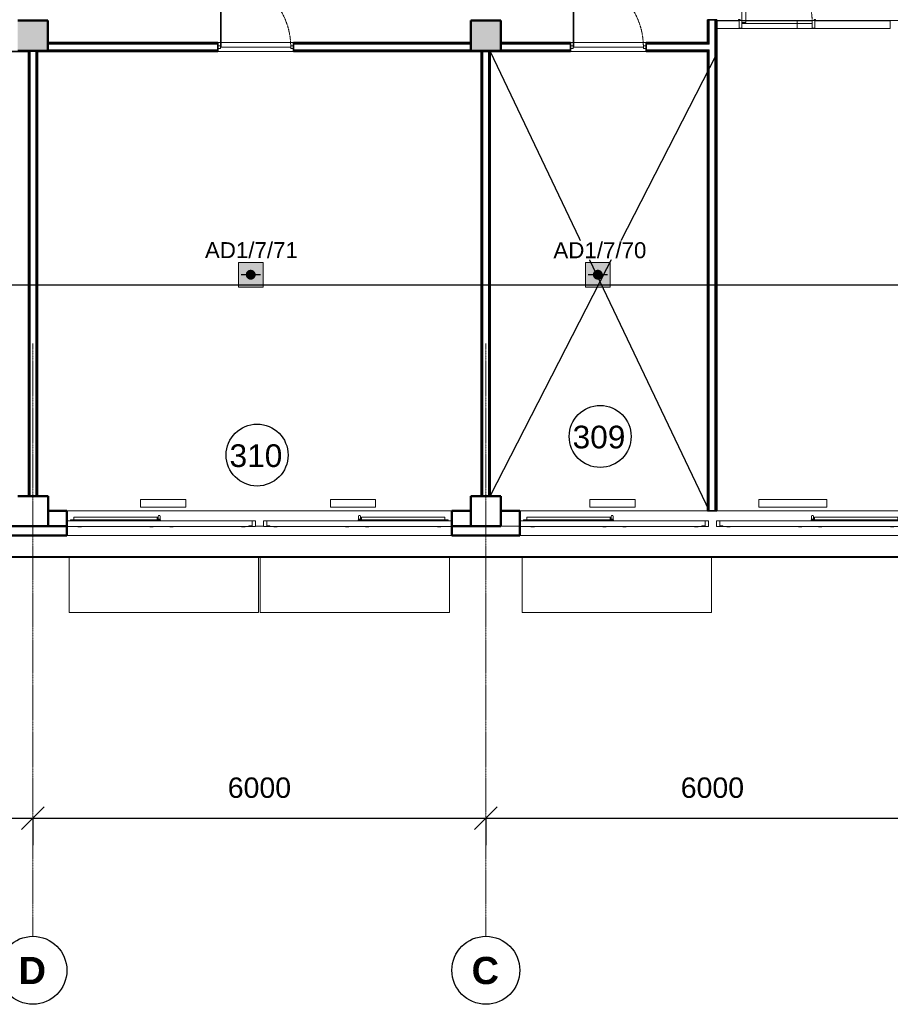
# Model space of a CAD drawing. Header units: millimetres. Extents: x -197461 to 862495, y -970068 to 63888.
# Tile 40 of 205: x -99398 to -87866, y -636389 to -623354. Entities that reach past the tile are written whole.
import ezdxf

# ---------------------------------------------------------------- set-up
doc = ezdxf.new("R2010")
doc.units = ezdxf.units.MM
doc.linetypes.add('CENTER', pattern=[50.8, 31.75, -6.35, 6.35, -6.35])
doc.linetypes.add('Grid Line', pattern=[22.225, 12.7, -3.175, 3.175, -3.175])
doc.layers.get('0').update_dxf_attribs({"linetype": 'CONTINUOUS'})
doc.layers.get('Defpoints').update_dxf_attribs({"linetype": 'CONTINUOUS'})
for name, color, linetype, lineweight in [('A-ANNO-DIMS', 211, 'CONTINUOUS', 9), ('A-AREA-IDEN', 252, 'CONTINUOUS', 25), ('A-Door', 252, 'CONTINUOUS', 0), ('A-FLOR', 192, 'CONTINUOUS', 5), ('A-GLAZ', 151, 'CONTINUOUS', 5), ('A-Glaz-Curt', 4, 'CONTINUOUS', 0), ('A-MASS', 70, 'CONTINUOUS', 5), ('A-Wall', 252, 'CONTINUOUS', 0), ('G-IMPT', 8, 'CONTINUOUS', 5), ('I-WALL', 2, 'CONTINUOUS', 18), ('M-EQPM', 50, 'CONTINUOUS', 5), ('S-Cols', 52, 'CONTINUOUS', 0), ('S-GRID', 1, 'CONTINUOUS', 9), ('S-GRID-IDEN', 1, 'CONTINUOUS', 25)]:
    doc.layers.add(name, color=color, linetype=linetype, lineweight=lineweight)
doc.layers.add('UAS', color=240, linetype='CONTINUOUS')
doc.styles.add('ARIAL', font='arialbd.ttf')
doc.styles.add('Arial_2', font='arial.ttf', dxfattribs={"height": 270})
doc.styles.add('Arial_3', font='arial.ttf', dxfattribs={"height": 300})
doc.dimstyles.new('Arrow_-_2_5mm_Arial', dxfattribs={"dimscale": 304.8, "dimtxt": 275.470038, "dimasz": 0.984252, "dimexe": 1.181102, "dimexo": 0.738189, "dimgap": 0.86122, "dimtad": 1, "dimdec": 0, "dimrnd": 5, "dimzin": 0, "dimdsep": 46, "dimtxsty": 'Arial_2', "dimblk1": 'OBLIQUE', "dimblk2": 'OBLIQUE', "dimsah": 1, "dimcen": 0.09, "dimazin": 0, "dimtfac": 1, "dimtdec": 4, "dimtix": 1, "dimtmove": 0, "dimatfit": 3, "dimfxl": 1, "dimtvp": 1, "dimtfill": 1, "dimtolj": 1, "dimtzin": 0, "dimarcsym": 2})

# ---------------------------------------------------------------- blocks, each defined once
blk = doc.blocks.new('PBL_BIOR_stiklotas_GEZE_02 - BIOR 1000 x 2100mm BIOR 1000 x 2100mm biroji-4009170-Trešā stāva plāns uz atzīmes 6_800')
at = {"layer": 'A-Door'}
for p, q in [((-500, 18), (-465, 18)), ((-465, 18), (-465, -18)), ((465, -18), (465, 18)), ((465, 18), (500, 18)), ((-465, -18), (-500, -18)), ((455, -5), (455, -935)), ((465, -5), (455, -5)), ((465, -5), (465, -935)), ((500, -18), (465, -18)), ((465, -935), (455, -935))]:
    blk.add_line(p, q, dxfattribs=at)
at = {"layer": 'A-Door', "color": 250, "linetype": 'CENTER', "lineweight": 5}
blk.add_line((465, -5), (465, -935), dxfattribs=at)
blk.add_arc((465, -5), 930, 180, 270, dxfattribs=at)
blk = doc.blocks.new('SchueCal_Schueco_AWS-75-BS-SI__Family-02_Type 2_5080x1480 - Schueco_AWS-75-BS-SI__Family-02__Type 2-3433120-Trešā stāva plāns uz atzīmes 6_800')
at = {"layer": 'G-IMPT'}
for p, q in [((-2457, 19), (-2457, -18)), ((-2457, 19), (-1352, 19)), ((-1352, 19), (-1352, -18)), ((-1339, -18), (-1339, 30)), ((-1315, 30), (-1315, -18)), ((1315, -18), (1315, 30)), ((1339, 30), (1339, -18)), ((1352, 19), (1352, -18)), ((1352, 19), (2457, 19)), ((2457, 19), (2457, -18)), ((-2540, -28), (-2540, -103)), ((-2540, -28), (-97, -28)), ((-2540, -103), (-2540, -28)), ((-138, -103), (-2540, -103)), ((-2540, -103), (-1297, -103)), ((-2501, -22), (-2501, -18)), ((-2501, -18), (-2501, -22)), ((-2501, -18), (-1309, -18)), ((-2501, -22), (-1309, -22)), ((-2481, -28), (-2481, -22)), ((-2481, -22), (-2481, -28)), ((-2403, -105), (-2403, -103)), ((-2399, -109), (-2403, -105)), ((-2403, -105), (-2358, -105)), ((-2399, -109), (-2362, -109)), ((-2362, -109), (-2358, -105)), ((-2358, -103), (-2358, -105)), ((-1452, -105), (-1452, -103)), ((-1448, -109), (-1452, -105)), ((-1452, -105), (-1407, -105)), ((-1448, -109), (-1411, -109)), ((-1411, -109), (-1407, -105)), ((-1407, -103), (-1407, -105)), ((-1342, -18), (-1342, -9)), ((-1342, -9), (-1342, -18)), ((-1342, -18), (-1342, -9)), ((-1342, -9), (-1313, -9)), ((-1340, -9), (-1342, -9)), ((-1338, -9), (-1339, -9)), ((-1328, -22), (-1328, -28)), ((-1328, -22), (-1328, -28)), ((-1315, -9), (-1316, -9)), ((-1313, -9), (-1313, -18)), ((-1313, -9), (-1313, -18)), ((-1313, -9), (-1313, -18)), ((-1309, -18), (-1309, -22)), ((-1309, -22), (-1309, -18)), ((-1297, -103), (-63, -103)), ((-1187, -105), (-1187, -103)), ((-1183, -109), (-1187, -105)), ((-1187, -105), (-1142, -105)), ((-1183, -109), (-1146, -109)), ((-1146, -109), (-1142, -105)), ((-1142, -103), (-1142, -105)), ((-235, -105), (-235, -103)), ((-231, -109), (-235, -105)), ((-235, -105), (-190, -105)), ((-231, -109), (-194, -109)), ((-194, -109), (-190, -105)), ((-190, -103), (-190, -105)), ((-97, -98), (-138, -98)), ((-138, -98), (-138, -103)), ((-138, -103), (-138, -98)), ((-138, -98), (-97, -98)), ((-53, -103), (-138, -103)), ((-97, -98), (-97, -28)), ((-97, -28), (-53, -28)), ((-97, -28), (-97, -98)), ((-53, -28), (-53, -103)), ((53, -103), (53, -28)), ((53, -28), (97, -28)), ((137, -103), (53, -103)), ((63, -103), (1296, -103)), ((97, -28), (97, -98)), ((97, -28), (97, -98)), ((97, -28), (2540, -28)), ((97, -98), (137, -98)), ((97, -98), (137, -98)), ((137, -98), (137, -103)), ((137, -98), (137, -103)), ((137, -103), (2540, -103)), ((190, -105), (190, -103)), ((194, -109), (190, -105)), ((190, -105), (235, -105)), ((194, -109), (231, -109)), ((231, -109), (235, -105)), ((235, -103), (235, -105)), ((1142, -105), (1142, -103)), ((1146, -109), (1142, -105)), ((1142, -105), (1186, -105)), ((1146, -109), (1182, -109)), ((1182, -109), (1186, -105)), ((1186, -103), (1186, -105)), ((1296, -103), (2540, -103)), ((1308, -22), (1308, -18)), ((1308, -18), (1308, -22)), ((1308, -18), (2501, -18)), ((1308, -22), (2501, -22)), ((1313, -18), (1313, -9)), ((1313, -9), (1342, -9)), ((1313, -18), (1313, -9)), ((1313, -18), (1313, -9)), ((1316, -9), (1315, -9)), ((1328, -28), (1328, -22)), ((1328, -22), (1328, -28)), ((1339, -9), (1338, -9)), ((1342, -9), (1342, -18)), ((1342, -9), (1342, -18)), ((1342, -18), (1342, -9)), ((1342, -9), (1342, -9)), ((1406, -105), (1406, -103)), ((1410, -109), (1406, -105)), ((1406, -105), (1452, -105)), ((1410, -109), (1448, -109)), ((1448, -109), (1452, -105)), ((1452, -103), (1452, -105)), ((2358, -105), (2358, -103)), ((2362, -109), (2358, -105)), ((2358, -105), (2403, -105)), ((2362, -109), (2399, -109)), ((2399, -109), (2403, -105)), ((2403, -103), (2403, -105)), ((2481, -22), (2481, -28)), ((2481, -22), (2481, -28)), ((2501, -22), (2501, -18)), ((2501, -18), (2501, -22)), ((2540, -103), (2540, -28)), ((2540, -28), (2540, -103))]:
    blk.add_line(p, q, dxfattribs=at)
at = {"layer": 'G-IMPT', "flags": 128}
for points in [[(-1339, 30), (-1336, 39), (-1327, 42)], [(-1327, 42), (-1336, 39), (-1339, 30)], [(-1327, 42), (-1319, 39), (-1315, 30)], [(-1315, 30), (-1319, 39), (-1327, 42)], [(1315, 30), (1319, 39), (1327, 42)], [(1327, 42), (1319, 39), (1315, 30)], [(1339, 30), (1336, 39), (1327, 42)], [(1327, 42), (1336, 39), (1339, 30)], [(-2398, -107), (-2398, -107), (-2398, -107), (-2398, -107), (-2398, -107), (-2398, -107), (-2398, -107), (-2398, -107), (-2398, -107), (-2398, -107), (-2398, -107), (-2398, -107), (-2398, -107), (-2398, -107), (-2398, -107), (-2398, -107), (-2398, -107), (-2398, -107), (-2398, -107), (-2398, -107), (-2398, -107), (-2398, -107), (-2398, -107), (-2398, -107), (-2398, -107), (-2398, -107), (-2398, -107), (-2398, -107), (-2398, -107), (-2398, -107), (-2398, -107), (-2398, -107), (-2398, -107), (-2399, -107), (-2399, -107), (-2399, -107), (-2399, -107)], [(-2362, -107), (-2362, -107), (-2362, -107), (-2363, -107), (-2363, -107), (-2363, -107), (-2363, -107), (-2363, -107), (-2363, -107), (-2363, -107), (-2363, -107), (-2363, -107), (-2363, -107), (-2363, -107), (-2363, -107), (-2363, -107), (-2363, -107), (-2363, -107), (-2363, -107), (-2363, -107), (-2363, -107), (-2363, -107), (-2363, -107), (-2363, -107), (-2363, -107), (-2363, -107), (-2363, -107), (-2363, -107), (-2363, -107), (-2363, -107), (-2363, -107), (-2363, -107), (-2363, -107), (-2363, -107), (-2363, -107), (-2363, -107), (-2363, -107)], [(-1446, -107), (-1446, -107), (-1446, -107), (-1446, -107), (-1446, -107), (-1446, -107), (-1446, -107), (-1446, -107), (-1446, -107), (-1446, -107), (-1446, -107), (-1446, -107), (-1446, -107), (-1446, -107), (-1446, -107), (-1446, -107), (-1446, -107), (-1446, -107), (-1446, -107), (-1447, -107), (-1447, -107), (-1447, -107), (-1447, -107), (-1447, -107), (-1447, -107), (-1447, -107), (-1447, -107), (-1447, -107), (-1447, -107), (-1447, -107), (-1447, -107), (-1447, -107), (-1447, -107), (-1447, -107), (-1447, -107), (-1447, -107), (-1447, -107)], [(-1411, -107), (-1411, -107), (-1411, -107), (-1411, -107), (-1411, -107), (-1411, -107), (-1411, -107), (-1411, -107), (-1411, -107), (-1411, -107), (-1411, -107), (-1411, -107), (-1411, -107), (-1411, -107), (-1411, -107), (-1411, -107), (-1411, -107), (-1411, -107), (-1412, -107), (-1412, -107), (-1412, -107), (-1412, -107), (-1412, -107), (-1412, -107), (-1412, -107), (-1412, -107), (-1412, -107), (-1412, -107), (-1412, -107), (-1412, -107), (-1412, -107), (-1412, -107), (-1412, -107), (-1412, -107), (-1412, -107), (-1412, -107), (-1412, -107)], [(-1181, -107), (-1181, -107), (-1181, -107), (-1181, -107), (-1181, -107), (-1181, -107), (-1181, -107), (-1181, -107), (-1181, -107), (-1181, -107), (-1181, -107), (-1181, -107), (-1181, -107), (-1181, -107), (-1181, -107), (-1181, -107), (-1181, -107), (-1181, -107), (-1181, -107), (-1182, -107), (-1182, -107), (-1182, -107), (-1182, -107), (-1182, -107), (-1182, -107), (-1182, -107), (-1182, -107), (-1182, -107), (-1182, -107), (-1182, -107), (-1182, -107), (-1182, -107), (-1182, -107), (-1182, -107), (-1182, -107), (-1182, -107), (-1182, -107)], [(-1146, -107), (-1146, -107), (-1146, -107), (-1146, -107), (-1146, -107), (-1146, -107), (-1146, -107), (-1146, -107), (-1146, -107), (-1146, -107), (-1146, -107), (-1146, -107), (-1146, -107), (-1146, -107), (-1146, -107), (-1146, -107), (-1146, -107), (-1146, -107), (-1147, -107), (-1147, -107), (-1147, -107), (-1147, -107), (-1147, -107), (-1147, -107), (-1147, -107), (-1147, -107), (-1147, -107), (-1147, -107), (-1147, -107), (-1147, -107), (-1147, -107), (-1147, -107), (-1147, -107), (-1147, -107), (-1147, -107), (-1147, -107), (-1147, -107)], [(-230, -107), (-230, -107), (-230, -107), (-230, -107), (-230, -107), (-230, -107), (-230, -107), (-230, -107), (-230, -107), (-230, -107), (-230, -107), (-230, -107), (-230, -107), (-230, -107), (-230, -107), (-230, -107), (-230, -107), (-230, -107), (-230, -107), (-230, -107), (-230, -107), (-230, -107), (-230, -107), (-230, -107), (-230, -107), (-230, -107), (-230, -107), (-230, -107), (-230, -107), (-230, -107), (-230, -107), (-230, -107), (-230, -107), (-231, -107), (-231, -107), (-231, -107), (-231, -107)], [(-194, -107), (-194, -107), (-194, -107), (-195, -107), (-195, -107), (-195, -107), (-195, -107), (-195, -107), (-195, -107), (-195, -107), (-195, -107), (-195, -107), (-195, -107), (-195, -107), (-195, -107), (-195, -107), (-195, -107), (-195, -107), (-195, -107), (-195, -107), (-195, -107), (-195, -107), (-195, -107), (-195, -107), (-195, -107), (-195, -107), (-195, -107), (-195, -107), (-195, -107), (-195, -107), (-195, -107), (-195, -107), (-195, -107), (-195, -107), (-195, -107), (-195, -107), (-195, -107)], [(195, -107), (195, -107), (195, -107), (195, -107), (195, -107), (195, -107), (195, -107), (195, -107), (195, -107), (195, -107), (195, -107), (195, -107), (195, -107), (195, -107), (195, -107), (195, -107), (195, -107), (195, -107), (195, -107), (195, -107), (195, -107), (195, -107), (195, -107), (195, -107), (195, -107), (195, -107), (195, -107), (195, -107), (195, -107), (195, -107), (195, -107), (195, -107), (195, -107), (194, -107), (194, -107), (194, -107), (194, -107)], [(231, -107), (231, -107), (231, -107), (230, -107), (230, -107), (230, -107), (230, -107), (230, -107), (230, -107), (230, -107), (230, -107), (230, -107), (230, -107), (230, -107), (230, -107), (230, -107), (230, -107), (230, -107), (230, -107), (230, -107), (230, -107), (230, -107), (230, -107), (230, -107), (230, -107), (230, -107), (230, -107), (230, -107), (230, -107), (230, -107), (230, -107), (230, -107), (230, -107), (230, -107), (230, -107), (230, -107), (230, -107)], [(1147, -107), (1147, -107), (1147, -107), (1147, -107), (1147, -107), (1147, -107), (1147, -107), (1147, -107), (1147, -107), (1147, -107), (1147, -107), (1147, -107), (1147, -107), (1147, -107), (1147, -107), (1147, -107), (1147, -107), (1147, -107), (1147, -107), (1146, -107), (1146, -107), (1146, -107), (1146, -107), (1146, -107), (1146, -107), (1146, -107), (1146, -107), (1146, -107), (1146, -107), (1146, -107), (1146, -107), (1146, -107), (1146, -107), (1146, -107), (1146, -107), (1146, -107), (1146, -107)], [(1182, -107), (1182, -107), (1182, -107), (1182, -107), (1182, -107), (1182, -107), (1182, -107), (1182, -107), (1182, -107), (1182, -107), (1182, -107), (1182, -107), (1182, -107), (1182, -107), (1182, -107), (1182, -107), (1182, -107), (1182, -107), (1181, -107), (1181, -107), (1181, -107), (1181, -107), (1181, -107), (1181, -107), (1181, -107), (1181, -107), (1181, -107), (1181, -107), (1181, -107), (1181, -107), (1181, -107), (1181, -107), (1181, -107), (1181, -107), (1181, -107), (1181, -107), (1181, -107)], [(1412, -107), (1412, -107), (1412, -107), (1412, -107), (1412, -107), (1412, -107), (1412, -107), (1412, -107), (1412, -107), (1412, -107), (1412, -107), (1412, -107), (1412, -107), (1412, -107), (1412, -107), (1412, -107), (1412, -107), (1412, -107), (1412, -107), (1411, -107), (1411, -107), (1411, -107), (1411, -107), (1411, -107), (1411, -107), (1411, -107), (1411, -107), (1411, -107), (1411, -107), (1411, -107), (1411, -107), (1411, -107), (1411, -107), (1411, -107), (1411, -107), (1411, -107), (1411, -107)], [(1447, -107), (1447, -107), (1447, -107), (1447, -107), (1447, -107), (1447, -107), (1447, -107), (1447, -107), (1447, -107), (1447, -107), (1447, -107), (1447, -107), (1447, -107), (1447, -107), (1447, -107), (1447, -107), (1447, -107), (1447, -107), (1446, -107), (1446, -107), (1446, -107), (1446, -107), (1446, -107), (1446, -107), (1446, -107), (1446, -107), (1446, -107), (1446, -107), (1446, -107), (1446, -107), (1446, -107), (1446, -107), (1446, -107), (1446, -107), (1446, -107), (1446, -107), (1446, -107)], [(2363, -107), (2363, -107), (2363, -107), (2363, -107), (2363, -107), (2363, -107), (2363, -107), (2363, -107), (2363, -107), (2363, -107), (2363, -107), (2363, -107), (2363, -107), (2363, -107), (2363, -107), (2363, -107), (2363, -107), (2363, -107), (2363, -107), (2363, -107), (2363, -107), (2363, -107), (2363, -107), (2363, -107), (2363, -107), (2363, -107), (2363, -107), (2363, -107), (2363, -107), (2363, -107), (2363, -107), (2363, -107), (2363, -107), (2362, -107), (2362, -107), (2362, -107), (2362, -107)], [(2399, -107), (2399, -107), (2399, -107), (2398, -107), (2398, -107), (2398, -107), (2398, -107), (2398, -107), (2398, -107), (2398, -107), (2398, -107), (2398, -107), (2398, -107), (2398, -107), (2398, -107), (2398, -107), (2398, -107), (2398, -107), (2398, -107), (2398, -107), (2398, -107), (2398, -107), (2398, -107), (2398, -107), (2398, -107), (2398, -107), (2398, -107), (2398, -107), (2398, -107), (2398, -107), (2398, -107), (2398, -107), (2398, -107), (2398, -107), (2398, -107), (2398, -107), (2398, -107)]]:
    blk.add_lwpolyline(points, dxfattribs=at)
blk = doc.blocks.new('SchueCal_Schueco_AWS-75-BS-SI__Family-02_Type 2_5080x1480 - Type 2-3433123-Trešā stāva plāns uz atzīmes 6_800')
blk.add_blockref('SchueCal_Schueco_AWS-75-BS-SI__Family-02_Type 2_5080x1480 - Schueco_AWS-75-BS-SI__Family-02__Type 2-3433120-Trešā stāva plāns uz atzīmes 6_800', (0, 0))
blk = doc.blocks.new('788507_788512_ventil compact cv22 h_ 500mm - wysokość 500mm-1980919-Trešā stāva plāns uz atzīmes 6_800')
at = {"layer": 'M-EQPM', "color": 252}
for p, q in [((0, 0), (600, 0)), ((0, 0), (0, -102)), ((600, -102), (0, -102)), ((600, 0), (600, -102))]:
    blk.add_line(p, q, dxfattribs=at)
blk = doc.blocks.new('788507_788512_ventil compact cv22 h_ 500mm - wysokość 500mm-2224157-Trešā stāva plāns uz atzīmes 6_800')
at = {"layer": 'M-EQPM', "color": 252}
for p, q in [((0, 0), (900, 0)), ((0, 0), (0, -102)), ((900, -102), (0, -102)), ((900, 0), (900, -102))]:
    blk.add_line(p, q, dxfattribs=at)
blk = doc.blocks.new('System Panel - pbl - bior - geze starpsienas HG stiklojums-3937888-Trešā stāva plāns uz atzīmes 6_800')
at = {"layer": 'A-Glaz-Curt'}
h = blk.add_hatch(dxfattribs=at)
h.set_pattern_fill('FP_1', color=151, style=0, pattern_type=2)
h.set_pattern_definition([(270, (0, 5), (1100, 7e-14), [])])
h.paths.add_polyline_path([(500, 50), (-465, 50), (-465, -45), (465, -45), (465, 50), (500, 50)], flags=0)
at = {"layer": 'A-Glaz-Curt', "color": 255}
for p, q in [((-500, 55), (500, 55)), ((465, -45), (-465, -45))]:
    blk.add_line(p, q, dxfattribs=at)
blk = doc.blocks.new('System Panel - pbl - bior - geze starpsienas HG stiklojums-3937884-Trešā stāva plāns uz atzīmes 6_800')
at = {"layer": 'A-Glaz-Curt', "lineweight": 18}
for p, q in [((150, 55), (-150, 55)), ((-150, 55), (-150, -45)), ((150, -45), (150, 55)), ((-150, -45), (150, -45))]:
    blk.add_line(p, q, dxfattribs=at)
blk = doc.blocks.new('PBL_BIOR_stiklotas_GEZE_02 - BIOR 1000 x 2100mm BIOR 1000 x 2100mm stiklojumā HG-V8-Trešā stāva plāns uz atzīmes 6_800')
at = {"layer": 'A-Door'}
for p, q in [((-500, 50), (-465, 50)), ((-465, 50), (-465, -50)), ((465, -50), (465, 50)), ((465, 50), (500, 50)), ((-510, -65), (-510, -60)), ((-510, -60), (-490, -60)), ((-490, -65), (-510, -65)), ((-500, -50), (-500, -45)), ((-465, -50), (-500, -50)), ((-490, -60), (-490, -65)), ((415, -25), (415, -955)), ((465, -25), (415, -25)), ((465, -25), (465, -955)), ((500, -50), (465, -50)), ((490, -65), (490, -60)), ((490, -60), (510, -60)), ((510, -65), (490, -65)), ((500, -45), (500, -50)), ((510, -60), (510, -65)), ((465, -955), (415, -955))]:
    blk.add_line(p, q, dxfattribs=at)
at = {"layer": 'A-Door', "color": 250, "linetype": 'CENTER', "lineweight": 5}
blk.add_line((465, -25), (465, -955), dxfattribs=at)
blk.add_arc((465, -25), 930, 180, 270, dxfattribs=at)
blk = doc.blocks.new('System Panel - pbl - bior - geze starpsienas HG stiklojums-3937930-Trešā stāva plāns uz atzīmes 6_800')
at = {"layer": 'A-Glaz-Curt', "lineweight": 18}
for p, q in [((500, 55), (-500, 55)), ((-500, 55), (-500, -45)), ((500, -45), (500, 55)), ((-500, -45), (500, -45))]:
    blk.add_line(p, q, dxfattribs=at)
blk = doc.blocks.new('Grid - Ass 4_0mm-197408-Trešā stāva plāns uz atzīmes 6_800')
at = {"layer": 'S-GRID-IDEN'}
blk.add_circle((0, 0), 3, dxfattribs=at)
blk = doc.blocks.new('_OBLIQUE')
at = {"color": 0, "linetype": 'ByBlock'}
blk.add_line((-0.5, -0.5), (0.5, 0.5), dxfattribs=at)
blk = doc.blocks.new('*D1308')
at = {"layer": 'A-ANNO-DIMS', "color": 0, "lineweight": -2, "transparency": 16777216}
for p, q in [((-105223, -633923), (-99223, -633923)), ((-105223, -633936), (-105223, -634283)), ((-99223, -633936), (-99223, -634283))]:
    blk.add_line(p, q, dxfattribs=at)
at = {"layer": 'Defpoints', "color": 0, "transparency": 16777216}
for p in [(-105223, -633711), (-99223, -633711), (-99223, -633923)]:
    blk.add_point(p, dxfattribs=at)
at = {"layer": 'A-ANNO-DIMS', "color": 0, "lineweight": -2, "transparency": 16777216, "xscale": 299.9999999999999, "yscale": 299.9999999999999, "zscale": 299.9999999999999, "rotation": 180}
blk.add_blockref('_OBLIQUE', (-105223, -633923), dxfattribs=at)
at = {"layer": 'A-ANNO-DIMS', "color": 0, "lineweight": -2, "transparency": 16777216, "xscale": 299.9999999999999, "yscale": 299.9999999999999, "zscale": 299.9999999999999}
blk.add_blockref('_OBLIQUE', (-99223, -633923), dxfattribs=at)
at = {"layer": 'A-ANNO-DIMS', "color": 0, "transparency": 16777216, "insert": (-102223, -633523), "char_height": 270, "attachment_point": 5, "style": 'Arial_2', "bg_fill": 3, "box_fill_scale": 1.1, "bg_fill_color": 256, "bg_fill_true_color": 13158600, "bg_fill_transparency": 0}
blk.add_mtext('\\A1;6000', dxfattribs=at)
blk = doc.blocks.new('*D1309')
at = {"layer": 'A-ANNO-DIMS', "color": 0, "lineweight": -2, "transparency": 16777216}
for p, q in [((-99223, -633923), (-93223, -633923)), ((-99223, -633936), (-99223, -634283)), ((-93223, -633936), (-93223, -634283))]:
    blk.add_line(p, q, dxfattribs=at)
at = {"layer": 'Defpoints', "color": 0, "transparency": 16777216}
for p in [(-99223, -633711), (-93223, -633711), (-93223, -633923)]:
    blk.add_point(p, dxfattribs=at)
at = {"layer": 'A-ANNO-DIMS', "color": 0, "lineweight": -2, "transparency": 16777216, "xscale": 299.9999999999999, "yscale": 299.9999999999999, "zscale": 299.9999999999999, "rotation": 180}
blk.add_blockref('_OBLIQUE', (-99223, -633923), dxfattribs=at)
at = {"layer": 'A-ANNO-DIMS', "color": 0, "lineweight": -2, "transparency": 16777216, "xscale": 299.9999999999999, "yscale": 299.9999999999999, "zscale": 299.9999999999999}
blk.add_blockref('_OBLIQUE', (-93223, -633923), dxfattribs=at)
at = {"layer": 'A-ANNO-DIMS', "color": 0, "transparency": 16777216, "insert": (-96223, -633523), "char_height": 270, "attachment_point": 5, "style": 'Arial_2', "bg_fill": 3, "box_fill_scale": 1.1, "bg_fill_color": 256, "bg_fill_true_color": 13158600, "bg_fill_transparency": 0}
blk.add_mtext('\\A1;6000', dxfattribs=at)
blk = doc.blocks.new('*D1310')
at = {"layer": 'A-ANNO-DIMS', "color": 0, "lineweight": -2, "transparency": 16777216}
for p, q in [((-93223, -633923), (-87223, -633923)), ((-93223, -633936), (-93223, -634283)), ((-87223, -633936), (-87223, -634283))]:
    blk.add_line(p, q, dxfattribs=at)
at = {"layer": 'Defpoints', "color": 0, "transparency": 16777216}
for p in [(-93223, -633711), (-87223, -633711), (-87223, -633923)]:
    blk.add_point(p, dxfattribs=at)
at = {"layer": 'A-ANNO-DIMS', "color": 0, "lineweight": -2, "transparency": 16777216, "xscale": 299.9999999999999, "yscale": 299.9999999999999, "zscale": 299.9999999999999, "rotation": 180}
blk.add_blockref('_OBLIQUE', (-93223, -633923), dxfattribs=at)
at = {"layer": 'A-ANNO-DIMS', "color": 0, "lineweight": -2, "transparency": 16777216, "xscale": 299.9999999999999, "yscale": 299.9999999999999, "zscale": 299.9999999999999}
blk.add_blockref('_OBLIQUE', (-87223, -633923), dxfattribs=at)
at = {"layer": 'A-ANNO-DIMS', "color": 0, "transparency": 16777216, "insert": (-90223, -633523), "char_height": 270, "attachment_point": 5, "style": 'Arial_2', "bg_fill": 3, "box_fill_scale": 1.1, "bg_fill_color": 256, "bg_fill_true_color": 13158600, "bg_fill_transparency": 0}
blk.add_mtext('\\A1;6000', dxfattribs=at)
blk = doc.blocks.new('PBL_telpnu_numeracija_0001 - PBL telpas NUMERĀCIJA-1342367-Trešā stāva plāns uz atzīmes 6_800')
at = {"layer": 'A-AREA-IDEN'}
blk.add_circle((0.034, 0.024), 2.733, dxfattribs=at)
blk = doc.blocks.new('AD-proj')
at = {"lineweight": 5}
blk.add_lwpolyline([(-250, -250), (250, -250), (250, 250), (-250, 250)], close=True, dxfattribs=at)
at = {"const_width": 30}
blk.add_lwpolyline([(-200, 0), (200, 0)], dxfattribs=at)
at = {"const_width": 100}
blk.add_lwpolyline([(-50, 0, 1), (50, 0, 1)], format="xyb", close=True, dxfattribs=at)

msp = doc.modelspace()

# ---------------------------------------------------------------- hatches: boundary and pattern name
at = {"layer": 'A-Wall', "true_color": 0x636466}
h = msp.add_hatch(color=251, dxfattribs=at)
h.paths.add_polyline_path([(-93423.10967, -629861.30086), (-93423.15299, -629856.30086), (-93673.50281, -629856.30086), (-93673.50281, -629861.30086), (-93423.11519, -629861.30086)], flags=0)
h.paths.add_polyline_path([(-98773.50281, -629861.30086), (-98773.50281, -629856.30086), (-99023.10534, -629856.30086), (-99023.0718, -629861.30086)], flags=0)
h = msp.add_hatch(color=251, dxfattribs=at)
h.paths.add_polyline_path([(-87423.10863, -629861.30086), (-87423.11519, -629856.30086), (-87673.31524, -629856.30086), (-87673.31524, -629861.30086), (-87423.11519, -629861.30086)], flags=0)
h.paths.add_polyline_path([(-92850.99025, -629861.30086), (-92773.31524, -629860.87225), (-92773.31524, -629856.30086), (-93023.10533, -629856.48044), (-93023.10533, -629861.30086), (-93007.44535, -629861.30086)], flags=0)
h = msp.add_hatch(color=251, dxfattribs=at)
h.paths.add_polyline_path([(-92773.51823, -630182.30086), (-92773.51823, -630181.30086), (-92850.99025, -630182.30086)], flags=0)
h.paths.add_polyline_path([(-104773.51823, -630182.30086), (-104773.51823, -630181.30086), (-105023.10207, -630182.30086)], flags=0)
at = {"layer": 'S-Cols', "true_color": 0x636466}
for points in [[(-99423.30868, -623766.30742), (-99023.30868, -623766.2943), (-99023.34542, -623366.2943), (-99423.3218, -623366.32455), (-99423.31196, -623666.51742)], [(-93423.30868, -623766.30742), (-93023.30868, -623766.26877), (-93023.34542, -623366.2943), (-93423.3218, -623366.32455), (-93423.31196, -623666.33377)]]:
    msp.add_hatch(color=251, dxfattribs=at).paths.add_polyline_path(points, flags=0)
at = {"layer": 'UAS', "lineweight": 50, "true_color": 0xffffff}
h = msp.add_hatch(color=7, dxfattribs=at)
h.dxf.hatch_style = 1
h.paths.add_polyline_path([(-96370.70705, -626730.26391), (-96305.23611, -626730.26391, 1)], flags=16)
h.paths.add_polyline_path([(-96174.29423, -626893.94125), (-96174.29423, -626566.58656), (-96501.64893, -626566.58656), (-96501.64893, -626893.94125)])
h = msp.add_hatch(color=7, dxfattribs=at)
h.dxf.hatch_style = 1
h.paths.add_polyline_path([(-91773.2161, -626730.26391), (-91707.74516, -626730.26391, 1)], flags=16)
h.paths.add_polyline_path([(-91576.80329, -626893.94125), (-91576.80329, -626566.58656), (-91904.15798, -626566.58656), (-91904.15798, -626893.94125)])

# ---------------------------------------------------------------- linework, layer by layer
at = {"color": 251, "true_color": 0x636466}
for p, q in [((-93166.00722, -623776.58606), (-90263.6552, -629856.30086)), ((-93165.10756, -629661.30552), (-90166.1552, -623806.75307))]:
    msp.add_line(p, q, dxfattribs=at)
at = {"color": 251, "lineweight": 5, "true_color": 0x636466}
for p, q in [((-93681.31511, -630461.89165), (-98765.31531, -630461.89165)), ((-98765.31531, -630471.89165), (-93681.31511, -630471.89165)), ((-98741.31582, -630458.81432), (-96235.31532, -630458.8143)), ((-98741.31582, -630458.81432), (-98741.31582, -630461.84497)), ((-98741.31582, -630461.84497), (-98741.31582, -630461.89159)), ((-98741.31582, -630471.89165), (-98741.31582, -631201.08666)), ((-96235.31532, -630461.84495), (-96235.31532, -630458.8143)), ((-96235.31532, -630461.84495), (-96235.31532, -630461.89158)), ((-96235.31532, -631201.08664), (-96235.31532, -630471.89165)), ((-96211.31532, -630458.8143), (-93705.50279, -630458.81428)), ((-96211.31532, -630458.8143), (-96211.31532, -630461.84495)), ((-96211.31532, -630471.89165), (-96211.31532, -631201.08664)), ((-96211.31532, -631201.08664), (-96211.31532, -630471.89165)), ((-93705.50279, -630461.84493), (-93705.50279, -630458.81428)), ((-93705.50278, -631201.08662), (-93705.50279, -630471.89165)), ((-93705.50279, -630471.89165), (-93705.50278, -631201.08662)), ((-90211.40911, -630461.89165), (-92765.31505, -630461.89165)), ((-92765.31505, -630471.89165), (-90211.40911, -630471.89165)), ((-92741.5028, -630458.81428), (-90235.40912, -630458.81428)), ((-92741.5028, -630458.81428), (-92741.5028, -630461.84493)), ((-92741.5028, -631201.08661), (-92741.5028, -630471.89165)), ((-92741.5028, -630471.89165), (-92741.5028, -631201.08661)), ((-90235.40912, -630461.84493), (-90235.40912, -630458.81428)), ((-90235.40912, -630471.89165), (-90235.40912, -631201.08661)), ((-90235.40912, -631201.08661), (-90235.40912, -630471.89165)), ((-98741.31582, -631201.08666), (-96235.31532, -631201.08664)), ((-96211.31532, -631201.08664), (-93705.50278, -631201.08662)), ((-93705.50278, -631201.08662), (-96211.31532, -631201.08664)), ((-90235.40912, -631201.08661), (-92741.5028, -631201.08661)), ((-92741.5028, -631201.08661), (-90235.40912, -631201.08661))]:
    msp.add_line(p, q, dxfattribs=at)
at = {"layer": 'A-FLOR', "color": 251, "true_color": 0x636466}
for p, q in [((-90166.1552, -623366.2943), (-89866.1552, -623366.2943)), ((-89831.1552, -623366.2943), (-88901.1552, -623366.2943)), ((-88901.1552, -623406.34842), (-89831.1552, -623406.34842)), ((-88866.1552, -623366.2943), (-87423.3218, -623366.2943)), ((-99023.31228, -623656.51741), (-99018.31228, -623656.51725)), ((-99023.31195, -623666.51742), (-99018.31195, -623666.51725)), ((-95808.32146, -623716.41198), (-96738.32146, -623716.44248)), ((-96738.32146, -623716.44248), (-95808.32146, -623716.41199)), ((-93428.31229, -623656.33394), (-93423.31229, -623656.33377)), ((-93428.31196, -623666.33393), (-93423.31196, -623666.33377)), ((-93023.31213, -623661.29898), (-93018.31213, -623661.29882)), ((-93023.30868, -623671.29898), (-93018.3118, -623671.29882)), ((-91137.19976, -623716.23713), (-92067.19976, -623716.26763)), ((-92067.19968, -623718.76762), (-91137.19968, -623718.73713)), ((-99283.44881, -623771.30283), (-99283.44881, -623766.3071)), ((-99273.44881, -623771.30251), (-99273.44881, -623766.32885)), ((-99018.30867, -623766.51725), (-99173.44881, -623766.52234)), ((-99173.44881, -623766.52234), (-99173.44881, -623771.29923)), ((-97248.61037, -623776.45922), (-99163.44881, -623777.22679)), ((-93423.30868, -623766.33377), (-93428.30868, -623766.33393)), ((-93286.00722, -629595.85527), (-93288.34002, -623776.32934)), ((-92392.3069, -623776.27829), (-93166.00722, -623776.58606)), ((-93018.30868, -623766.29882), (-93023.30868, -623766.29898)), ((-90950.44658, -623776.231), (-91102.19796, -623776.29137)), ((-90166.1552, -623806.75307), (-90165.95696, -629856.30086)), ((-93166.00722, -627399.62856), (-93165.10756, -629661.30552)), ((-93360.89828, -629661.31194), (-93286.00722, -629661.28192)), ((-99023.11201, -629758.10495), (-99023.07265, -629856.30086)), ((-93673.50281, -629856.26977), (-93423.10879, -629856.1694)), ((-93023.11202, -629757.83311), (-93023.07285, -629856.30086)), ((-92571.63184, -629856.30086), (-90286.1552, -629855.39173))]:
    msp.add_line(p, q, dxfattribs=at)
at = {"layer": 'A-MASS', "color": 251, "lineweight": 18, "true_color": 0x636466}
for p, q in [((-98765.31531, -630461.89165), (-99681.31517, -630461.89165)), ((-99681.31517, -630471.89165), (-98765.31531, -630471.89165)), ((-98765.31531, -630471.89165), (-98765.31531, -630461.89165)), ((-92765.31505, -630461.89165), (-93681.31511, -630461.89165)), ((-93681.31511, -630461.89165), (-93681.31511, -630471.89165)), ((-93681.31511, -630471.89165), (-92765.31505, -630471.89165)), ((-92765.31505, -630471.89165), (-92765.31505, -630461.89165)), ((-86765.31531, -630461.89165), (-90211.40911, -630461.89165)), ((-90211.40911, -630461.89165), (-90211.40911, -630471.89165)), ((-90211.40911, -630471.89165), (-86765.31531, -630471.89165))]:
    msp.add_line(p, q, dxfattribs=at)
at = {"layer": 'A-Wall', "color": 251, "lineweight": 5, "true_color": 0x636466}
for p, q in [((-90276.1552, -623666.20889), (-90276.1552, -623356.29693)), ((-90263.6552, -623678.70848), (-90263.6552, -623356.29693)), ((-90188.6552, -629856.30086), (-90188.6552, -623356.29693)), ((-90176.1552, -629856.30086), (-90176.1552, -623356.29693)), ((-96773.3231, -623666.44363), (-99018.31195, -623666.51725)), ((-96773.32269, -623678.94363), (-99018.31154, -623679.01725)), ((-93428.31196, -623666.33393), (-95773.3231, -623666.41084)), ((-93428.31155, -623678.83393), (-95773.32269, -623678.91084)), ((-92102.2014, -623666.26877), (-93018.31196, -623666.29882)), ((-92102.20099, -623678.76877), (-93018.31155, -623678.79882)), ((-90276.1552, -623666.20889), (-91102.2014, -623666.23598)), ((-90263.6552, -623678.70848), (-91102.20099, -623678.73598)), ((-99273.44881, -629661.30716), (-99273.44881, -623771.30251)), ((-99260.94881, -629661.30682), (-99260.94881, -623771.3021)), ((-99185.94881, -629661.30476), (-99185.94881, -623771.29964)), ((-99173.44881, -629661.30442), (-99173.44881, -623771.29923)), ((-96773.32023, -623753.94363), (-99018.30908, -623754.01725)), ((-96773.31982, -623766.44363), (-99018.30867, -623766.51725)), ((-93428.30909, -623753.83393), (-95773.32023, -623753.91084)), ((-93428.30868, -623766.33393), (-95773.31982, -623766.41084)), ((-93276.00722, -629661.30716), (-93276.00722, -623766.29898)), ((-93263.50722, -629661.30682), (-93263.50722, -623766.29898)), ((-93188.50722, -629661.30476), (-93188.50722, -623766.29898)), ((-93176.00722, -629661.30442), (-93176.00722, -623766.29898)), ((-92102.19853, -623753.76877), (-93018.30909, -623753.79882)), ((-92102.19812, -623766.26877), (-93018.30868, -623766.29882)), ((-90263.6552, -623753.70848), (-91102.19853, -623753.73598)), ((-90276.1552, -623766.20889), (-91102.19812, -623766.23598)), ((-90276.1552, -629856.30086), (-90276.1552, -623766.20889)), ((-90263.6552, -629856.30086), (-90263.6552, -623753.70848)), ((-99023.10534, -629861.30086), (-98773.50281, -629861.30086)), ((-98773.50281, -629856.30086), (-93673.50281, -629856.30086)), ((-93673.50281, -629861.30086), (-93423.10533, -629861.30086)), ((-93023.10533, -629861.30086), (-92773.31524, -629861.30086)), ((-92773.31524, -629856.30086), (-90286.1552, -629856.30086)), ((-90166.1552, -629856.30086), (-87673.31524, -629856.30086)), ((-98763.50281, -630061.30086), (-98773.50281, -630061.30086)), ((-96170.50281, -630061.30086), (-96276.50281, -630061.30086)), ((-93673.7058, -630061.30086), (-93683.50281, -630061.30086)), ((-93023.10533, -630061.30086), (-92773.51823, -630061.30086)), ((-92773.51823, -630061.30086), (-93023.10533, -630061.30086)), ((-99673.51823, -630181.30086), (-98773.7058, -630181.30086)), ((-93673.7058, -630181.30086), (-92773.51823, -630181.30086))]:
    msp.add_line(p, q, dxfattribs=at)
at = {"layer": 'A-Wall', "color": 251, "lineweight": 50, "true_color": 0x636466}
for p, q in [((-98773.50281, -629856.30086), (-99023.10534, -629856.30086)), ((-99023.10534, -629856.30086), (-99023.10534, -630061.30086)), ((-98773.50281, -630061.30086), (-98773.50281, -629856.30086)), ((-93423.10533, -629856.30086), (-93673.50281, -629856.30086)), ((-93673.50281, -629856.30086), (-93673.50281, -630061.30086)), ((-93423.10533, -630061.30086), (-93423.10533, -629856.30086)), ((-92773.31524, -629856.30086), (-93023.10533, -629856.30086)), ((-93023.10533, -629856.30086), (-93023.10533, -630061.30086)), ((-92773.31524, -630061.30086), (-92773.31524, -629856.30086)), ((-98773.7058, -630061.30086), (-99673.51823, -630061.30086)), ((-99023.10534, -630061.30086), (-98773.50281, -630061.30086)), ((-98773.7058, -630182.30086), (-98773.7058, -630061.30086)), ((-93023.10533, -630061.30086), (-93673.7058, -630061.30086)), ((-93673.7058, -630061.30086), (-93673.7058, -630182.30086)), ((-93673.50281, -630061.30086), (-93423.10533, -630061.30086)), ((-92773.51823, -630061.30086), (-92773.31524, -630061.30086)), ((-92773.51823, -630182.30086), (-92773.51823, -630061.30086)), ((-99673.51823, -630182.30086), (-98773.7058, -630182.30086)), ((-93673.7058, -630182.30086), (-92773.51823, -630182.30086))]:
    msp.add_line(p, q, dxfattribs=at)
at = {"layer": 'A-Wall', "color": 251, "true_color": 0x636466}
for p, q in [((-98773.50281, -630061.30086), (-98763.50281, -630061.30086)), ((-96276.50281, -630061.30086), (-96170.50281, -630061.30086)), ((-93683.50281, -630061.30086), (-93673.7058, -630061.30086)), ((-93673.7058, -630182.30086), (-98773.7058, -630182.30086)), ((-87673.51823, -630182.30086), (-92773.51823, -630182.30086))]:
    msp.add_line(p, q, dxfattribs=at)
at = {"layer": 'I-WALL', "color": 251, "lineweight": 35, "true_color": 0x636466}
for p, q in [((-90286.1552, -623356.29693), (-90286.1552, -623656.20922)), ((-90166.1552, -623356.29693), (-90286.1552, -623356.29693)), ((-90166.1552, -629856.30086), (-90166.1552, -623356.29693)), ((-96773.32343, -623656.44363), (-99018.31228, -623656.51725)), ((-96773.31949, -623776.44363), (-96773.32343, -623656.44363)), ((-93428.31229, -623656.33393), (-95773.32343, -623656.41084)), ((-95773.32343, -623656.41084), (-95773.31949, -623776.41084)), ((-92102.20173, -623656.26877), (-93018.31229, -623656.29882)), ((-92102.19779, -623776.26877), (-92102.20173, -623656.26877)), ((-90286.1552, -623656.20922), (-91102.20173, -623656.23598)), ((-91102.20173, -623656.23598), (-91102.19779, -623776.23598)), ((-100223.3195, -623776.36), (-99283.44881, -623776.32918)), ((-99283.44881, -623776.32918), (-99283.44881, -629661.30743)), ((-99163.44881, -623776.52201), (-96773.31949, -623776.44363)), ((-99163.44881, -629661.30415), (-99163.44881, -623776.52201)), ((-95773.31949, -623776.41084), (-93223.3158, -623776.32721)), ((-93286.00722, -623766.29898), (-93286.00722, -629661.30743)), ((-93166.00722, -623766.29898), (-93286.00722, -623766.29898)), ((-93223.3158, -623776.32721), (-93223.31597, -623771.30086)), ((-93223.31433, -623771.30086), (-93223.31417, -623776.30554)), ((-93223.31417, -623776.30554), (-92102.19779, -623776.26877)), ((-93166.00722, -629661.30415), (-93166.00722, -623766.29898)), ((-91102.19779, -623776.23598), (-90286.1552, -623776.20922)), ((-90286.1552, -623776.20922), (-90286.1552, -629856.30086)), ((-99283.44881, -629661.30743), (-99163.44881, -629661.30415)), ((-93286.00722, -629661.30743), (-93166.00722, -629661.30415)), ((-90286.1552, -629856.30086), (-90166.1552, -629856.30086))]:
    msp.add_line(p, q, dxfattribs=at)
at = {"layer": 'I-WALL', "color": 251, "lineweight": 5, "true_color": 0x636466}
for p, q in [((-99018.31228, -623656.51725), (-99018.30852, -623771.29414)), ((-96773.32343, -623656.44363), (-95773.32343, -623656.41084)), ((-93428.30852, -623771.30758), (-93428.31229, -623656.33393)), ((-93018.31229, -623656.29882), (-93018.30852, -623771.29414)), ((-92102.20173, -623656.26877), (-91102.20173, -623656.23598)), ((-99018.30852, -623771.29414), (-99428.30852, -623771.30758)), ((-95773.31949, -623776.41084), (-96773.31949, -623776.44363)), ((-93223.31597, -623771.30086), (-93428.30852, -623771.30758)), ((-93018.30852, -623771.29414), (-93223.31433, -623771.30086)), ((-91102.19779, -623776.23598), (-92102.19779, -623776.26877))]:
    msp.add_line(p, q, dxfattribs=at)
at = {"layer": 'S-Cols', "color": 251, "lineweight": 50, "true_color": 0x636466}
for p, q in [((-99023.3218, -623366.2943), (-99423.3218, -623366.30742)), ((-99023.30868, -623766.2943), (-99023.3218, -623366.2943)), ((-93023.3218, -623366.2943), (-93423.3218, -623366.30742)), ((-93423.3218, -623366.30742), (-93423.30868, -623766.30742)), ((-93023.30868, -623766.2943), (-93023.3218, -623366.2943)), ((-99423.30868, -623766.30742), (-99023.30868, -623766.2943)), ((-93423.30868, -623766.30742), (-93023.30868, -623766.2943)), ((-99023.11519, -629661.30086), (-99423.11519, -629661.31398)), ((-99023.10207, -630061.30086), (-99023.11519, -629661.30086)), ((-93023.11519, -629661.30086), (-93423.11519, -629661.31398)), ((-93423.11519, -629661.31398), (-93423.10207, -630061.31398)), ((-93023.10207, -630061.30086), (-93023.11519, -629661.30086)), ((-99423.10207, -630061.31398), (-99023.10207, -630061.30086)), ((-93423.10207, -630061.31398), (-93023.10207, -630061.30086))]:
    msp.add_line(p, q, dxfattribs=at)
at = {"layer": 'S-GRID', "color": 251, "linetype": 'Grid Line', "true_color": 0x636466}
for p, q in [((-99223.31524, -635489.27978), (-99223.31524, -627641.16703)), ((-93223.31524, -635489.27978), (-93223.31524, -627641.16703))]:
    msp.add_line(p, q, dxfattribs=at)
at = {"layer": 'UAS', "color": 1}
msp.add_lwpolyline([(-84215.1984, -623220.857), (-87187.45296, -623220.857), (-87187.45296, -622064.42584), (-87295.34905, -622064.42584), (-87295.34905, -626677.52253), (-85712.66144, -626677.52253), (-85712.66144, -626869.22263), (-115719.39479, -626869.22263)], dxfattribs=at)

# ---------------------------------------------------------------- block references
at = {"layer": 'A-AREA-IDEN', "color": 251, "true_color": 0x636466, "xscale": 149.9999999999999, "yscale": 149.9999999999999, "zscale": 149.9999999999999}
for p in [(-91714.35656, -628875.00653), (-96258.27778, -629121.70296)]:
    msp.add_blockref('PBL_telpnu_numeracija_0001 - PBL telpas NUMERĀCIJA-1342367-Trešā stāva plāns uz atzīmes 6_800', p, dxfattribs=at)
at = {"layer": 'A-Door', "color": 251, "true_color": 0x636466}
for name, p, rotation in [('PBL_BIOR_stiklotas_GEZE_02 - BIOR 1000 x 2100mm BIOR 1000 x 2100mm stiklojumā HG-V8-Trešā stāva plāns uz atzīmes 6_800', (-89366.1552, -623416.29693), 180), ('PBL_BIOR_stiklotas_GEZE_02 - BIOR 1000 x 2100mm BIOR 1000 x 2100mm biroji-4009170-Trešā stāva plāns uz atzīmes 6_800', (-96273.32146, -623716.42723), 180.0018790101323), ('PBL_BIOR_stiklotas_GEZE_02 - BIOR 1000 x 2100mm BIOR 1000 x 2100mm biroji-4009170-Trešā stāva plāns uz atzīmes 6_800', (-91602.19976, -623716.25238), 180.0018790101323)]:
    msp.add_blockref(name, p, dxfattribs=dict(at, rotation=rotation))
at = {"layer": 'A-GLAZ', "color": 251, "true_color": 0x636466}
for p in [(-96223.50281, -629958.80086), (-90223.31524, -629958.80086)]:
    msp.add_blockref('SchueCal_Schueco_AWS-75-BS-SI__Family-02_Type 2_5080x1480 - Type 2-3433123-Trešā stāva plāns uz atzīmes 6_800', p, dxfattribs=at)
at = {"layer": 'A-Glaz-Curt', "color": 251, "true_color": 0x636466, "rotation": 180}
for name, p in [('System Panel - pbl - bior - geze starpsienas HG stiklojums-3937884-Trešā stāva plāns uz atzīmes 6_800', (-90016.1552, -623416.29693)), ('System Panel - pbl - bior - geze starpsienas HG stiklojums-3937888-Trešā stāva plāns uz atzīmes 6_800', (-89366.1552, -623416.29693)), ('System Panel - pbl - bior - geze starpsienas HG stiklojums-3937930-Trešā stāva plāns uz atzīmes 6_800', (-88366.1552, -623416.29693))]:
    msp.add_blockref(name, p, dxfattribs=at)
at = {"layer": 'M-EQPM', "color": 251, "true_color": 0x636466, "rotation": 180}
for name, p in [('788507_788512_ventil compact cv22 h_ 500mm - wysokość 500mm-1980919-Trešā stāva plāns uz atzīmes 6_800', (-97195.7814, -629806.30086)), ('788507_788512_ventil compact cv22 h_ 500mm - wysokość 500mm-1980919-Trešā stāva plāns uz atzīmes 6_800', (-94683.11059, -629806.30086)), ('788507_788512_ventil compact cv22 h_ 500mm - wysokość 500mm-1980919-Trešā stāva plāns uz atzīmes 6_800', (-91246.00722, -629806.30086)), ('788507_788512_ventil compact cv22 h_ 500mm - wysokość 500mm-2224157-Trešā stāva plāns uz atzīmes 6_800', (-88706.00722, -629806.30086))]:
    msp.add_blockref(name, p, dxfattribs=at)
at = {"layer": 'S-GRID-IDEN', "color": 251, "true_color": 0x636466, "xscale": 149.9999999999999, "yscale": 149.9999999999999, "zscale": 149.9999999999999}
for p in [(-99223.31524, -635939.27978), (-93223.31524, -635939.27978)]:
    msp.add_blockref('Grid - Ass 4_0mm-197408-Trešā stāva plāns uz atzīmes 6_800', p, dxfattribs=at)
at = {"layer": 'UAS', "xscale": 0.6547093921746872, "yscale": 0.6547093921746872, "zscale": 0.6547093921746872}
for p in [(-96337.97158, -626730.26391), (-91740.48063, -626730.26391)]:
    msp.add_blockref('AD-proj', p, dxfattribs=at)

# ---------------------------------------------------------------- texts
at = {"layer": 'A-AREA-IDEN', "color": 251, "lineweight": 9, "true_color": 0x636466, "char_height": 300, "width": 865.8225, "attachment_point": 1, "style": 'Arial_3'}
for s, insert in [('309', (-92074.47666, -628729.12735)), ('310', (-96618.39788, -628975.82378))]:
    msp.add_mtext(s, dxfattribs=dict(at, insert=insert))
at = {"layer": 'S-GRID-IDEN', "color": 251, "lineweight": 9, "true_color": 0x636466, "char_height": 360, "width": 444.9365625, "attachment_point": 1, "style": 'ARIAL'}
for s, insert in [('D', (-99412.49834, -635761.47718)), ('C', (-93412.49834, -635761.47718))]:
    msp.add_mtext(s, dxfattribs=dict(at, insert=insert))

# ---------------------------------------------------------------- next in the draw order: texts
at = {"layer": 'UAS', "color": 251, "linetype": 'Continuous', "lineweight": 20, "true_color": 0x636466, "char_height": 211.4384766, "width": 1051.7117129, "attachment_point": 5, "style": 'ARIAL', "bg_fill": 3, "box_fill_scale": 1.1, "bg_fill_color": 256, "bg_fill_transparency": 0}
for s, insert in [('\\A1;{\\fArial|b0|i0|c186|p34;\\C1;AD1/7/71}', (-96329.00894, -626406.47795)), ('\\A1;{\\fArial|b0|i0|c186|p34;\\C1;AD1/7/70}', (-91713.00218, -626407.76291))]:
    msp.add_mtext(s, dxfattribs=dict(at, insert=insert))

# ---------------------------------------------------------------- next in the draw order: dimensions: what is measured, and where the dimension line sits
at = {"layer": 'A-ANNO-DIMS', "color": 251, "true_color": 0x636466}
dim = msp.add_linear_dim(base=(-99223.31524, -633923.45308), p1=(-105223.31524, -633711.32105), p2=(-99223.31524, -633711.32105), dimstyle='Arrow_-_2_5mm_Arial', override={"dimpost": '<>', "dimfxl": 6000}, dxfattribs=at)
dim.commit()
dim.dimension.update_dxf_attribs({"geometry": '*D1308', "text_midpoint": (-102223.31524, -633523.09838)})

# ---------------------------------------------------------------- next in the draw order: dimensions: what is measured, and where the dimension line sits
dim = msp.add_linear_dim(base=(-93223.31524, -633923.45308), p1=(-99223.31524, -633711.32105), p2=(-93223.31524, -633711.32105), dimstyle='Arrow_-_2_5mm_Arial', override={"dimpost": '<>', "dimfxl": 6000}, dxfattribs=at)
dim.commit()
dim.dimension.update_dxf_attribs({"geometry": '*D1309', "text_midpoint": (-96223.31524, -633523.09838)})

# ---------------------------------------------------------------- next in the draw order: dimensions: what is measured, and where the dimension line sits
dim = msp.add_linear_dim(base=(-87223.31524, -633923.45308), p1=(-93223.31524, -633711.32105), p2=(-87223.31524, -633711.32105), dimstyle='Arrow_-_2_5mm_Arial', override={"dimpost": '<>', "dimfxl": 6000}, dxfattribs=at)
dim.commit()
dim.dimension.update_dxf_attribs({"geometry": '*D1310', "text_midpoint": (-90223.31524, -633523.09838)})

doc.saveas('drawing.dxf')
